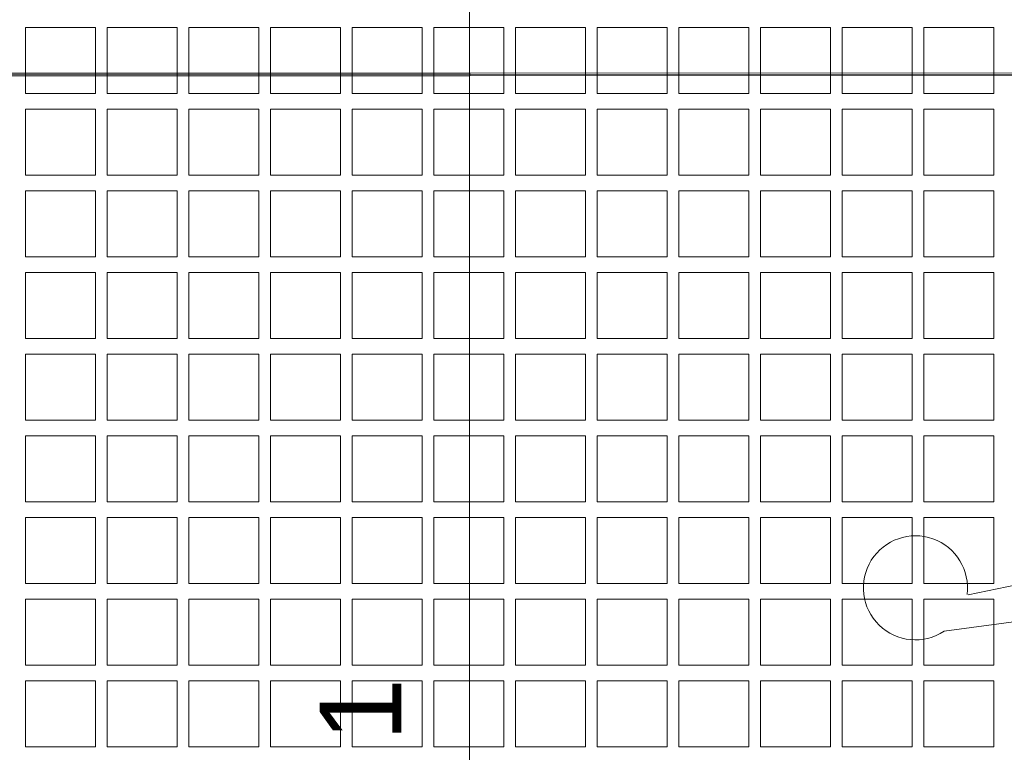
# Model space of a CAD drawing. Header units: metres. Extents: x -167 to 262, y -186 to 508.
# Tile 172 of 256: x 70.51 to 74.13, y 19.76 to 22.45. Entities that reach past the tile are written whole.
import ezdxf
from ezdxf.enums import TextEntityAlignment as Align

# ---------------------------------------------------------------- set-up
doc = ezdxf.new("R2010")
doc.units = ezdxf.units.M
doc.header["$MEASUREMENT"] = 0
for name, color, linetype in [('60 Auffüllung', 7, 'Continuous'), ('60 Stellplätze', 7, 'Continuous'), ('94 Genehmigungsplanung Bemaßung', 7, 'Continuous')]:
    doc.layers.add(name, color=color, linetype=linetype)
doc.styles.add('ERSTELLTER_STIL_1', font='arial.ttf')
doc.styles.add('ERSTELLTER_STIL_2', font='arial.ttf')
doc.dimstyles.new('ERSTELLTER_STIL__2', dxfattribs={"dimtxt": 0.25, "dimasz": 0.19, "dimexe": 0.18, "dimexo": 0.1, "dimgap": 0, "dimtad": 1, "dimzin": 0, "dimdsep": 46, "dimtxsty": 'ERSTELLTER_STIL_1', "dimblk": 'ARROWHEAD_6', "dimblk1": 'ARROWHEAD_6', "dimblk2": 'ARROWHEAD_6', "dimcen": 0.09, "dimclrd": 7, "dimclre": 7, "dimclrt": 7, "dimazin": 0, "dimtfac": 1, "dimtdec": 4, "dimtmove": 0, "dimatfit": 3, "dimfxl": 1, "dimtolj": 1, "dimtzin": 0, "dimarcsym": 0})

# ---------------------------------------------------------------- blocks, each defined once
blk = doc.blocks.new('*X55', base_point=(27236.1321, 33357.279))
at = {"layer": '60 Auffüllung', "color": 253, "linetype": 'Continuous', "lineweight": 18, "true_color": 0xb4b4b4}
for p, q in [((70.7891, 22.4212), (70.5321, 22.4212)), ((70.5321, 22.4212), (70.5321, 22.179)), ((70.7891, 22.179), (70.7891, 22.4212)), ((71.0891, 22.4212), (70.8321, 22.4212)), ((70.8321, 22.4212), (70.8321, 22.179)), ((71.0891, 22.179), (71.0891, 22.4212)), ((71.3891, 22.4212), (71.1321, 22.4212)), ((71.1321, 22.4212), (71.1321, 22.179)), ((71.3891, 22.179), (71.3891, 22.4212)), ((71.6891, 22.4212), (71.4321, 22.4212)), ((71.4321, 22.4212), (71.4321, 22.179)), ((71.6891, 22.179), (71.6891, 22.4212)), ((71.9891, 22.4212), (71.7321, 22.4212)), ((71.7321, 22.4212), (71.7321, 22.179)), ((71.9891, 22.179), (71.9891, 22.4212)), ((72.2891, 22.4212), (72.0321, 22.4212)), ((72.0321, 22.4212), (72.0321, 22.179)), ((72.2891, 22.179), (72.2891, 22.4212)), ((72.5891, 22.4212), (72.3321, 22.4212)), ((72.3321, 22.4212), (72.3321, 22.179)), ((72.5891, 22.179), (72.5891, 22.4212)), ((72.8891, 22.4212), (72.6321, 22.4212)), ((72.6321, 22.4212), (72.6321, 22.179)), ((72.8891, 22.179), (72.8891, 22.4212)), ((73.1891, 22.4212), (72.9321, 22.4212)), ((72.9321, 22.4212), (72.9321, 22.179)), ((73.1891, 22.179), (73.1891, 22.4212)), ((73.4891, 22.4212), (73.2321, 22.4212)), ((73.2321, 22.4212), (73.2321, 22.179)), ((73.4891, 22.179), (73.4891, 22.4212)), ((73.7891, 22.4212), (73.5321, 22.4212)), ((73.5321, 22.4212), (73.5321, 22.179)), ((73.7891, 22.179), (73.7891, 22.4212)), ((74.0891, 22.4212), (73.8321, 22.4212)), ((73.8321, 22.4212), (73.8321, 22.179)), ((74.0891, 22.179), (74.0891, 22.4212)), ((70.5321, 22.179), (70.7891, 22.179)), ((70.8321, 22.179), (71.0891, 22.179)), ((71.1321, 22.179), (71.3891, 22.179)), ((71.4321, 22.179), (71.6891, 22.179)), ((71.7321, 22.179), (71.9891, 22.179)), ((72.0321, 22.179), (72.2891, 22.179)), ((72.3321, 22.179), (72.5891, 22.179)), ((72.6321, 22.179), (72.8891, 22.179)), ((72.9321, 22.179), (73.1891, 22.179)), ((73.2321, 22.179), (73.4891, 22.179)), ((73.5321, 22.179), (73.7891, 22.179)), ((73.8321, 22.179), (74.0891, 22.179)), ((70.7891, 22.1212), (70.5321, 22.1212)), ((70.5321, 22.1212), (70.5321, 21.879)), ((70.7891, 21.879), (70.7891, 22.1212)), ((71.0891, 22.1212), (70.8321, 22.1212)), ((70.8321, 22.1212), (70.8321, 21.879)), ((71.0891, 21.879), (71.0891, 22.1212)), ((71.3891, 22.1212), (71.1321, 22.1212)), ((71.1321, 22.1212), (71.1321, 21.879)), ((71.3891, 21.879), (71.3891, 22.1212)), ((71.6891, 22.1212), (71.4321, 22.1212)), ((71.4321, 22.1212), (71.4321, 21.879)), ((71.6891, 21.879), (71.6891, 22.1212)), ((71.9891, 22.1212), (71.7321, 22.1212)), ((71.7321, 22.1212), (71.7321, 21.879)), ((71.9891, 21.879), (71.9891, 22.1212)), ((72.2891, 22.1212), (72.0321, 22.1212)), ((72.0321, 22.1212), (72.0321, 21.879)), ((72.2891, 21.879), (72.2891, 22.1212)), ((72.5891, 22.1212), (72.3321, 22.1212)), ((72.3321, 22.1212), (72.3321, 21.879)), ((72.5891, 21.879), (72.5891, 22.1212)), ((72.8891, 22.1212), (72.6321, 22.1212)), ((72.6321, 22.1212), (72.6321, 21.879)), ((72.8891, 21.879), (72.8891, 22.1212)), ((73.1891, 22.1212), (72.9321, 22.1212)), ((72.9321, 22.1212), (72.9321, 21.879)), ((73.1891, 21.879), (73.1891, 22.1212)), ((73.4891, 22.1212), (73.2321, 22.1212)), ((73.2321, 22.1212), (73.2321, 21.879)), ((73.4891, 21.879), (73.4891, 22.1212)), ((73.7891, 22.1212), (73.5321, 22.1212)), ((73.5321, 22.1212), (73.5321, 21.879)), ((73.7891, 21.879), (73.7891, 22.1212)), ((74.0891, 22.1212), (73.8321, 22.1212)), ((73.8321, 22.1212), (73.8321, 21.879)), ((74.0891, 21.879), (74.0891, 22.1212)), ((70.5321, 21.879), (70.7891, 21.879)), ((70.8321, 21.879), (71.0891, 21.879)), ((71.1321, 21.879), (71.3891, 21.879)), ((71.4321, 21.879), (71.6891, 21.879)), ((71.7321, 21.879), (71.9891, 21.879)), ((72.0321, 21.879), (72.2891, 21.879)), ((72.3321, 21.879), (72.5891, 21.879)), ((72.6321, 21.879), (72.8891, 21.879)), ((72.9321, 21.879), (73.1891, 21.879)), ((73.2321, 21.879), (73.4891, 21.879)), ((73.5321, 21.879), (73.7891, 21.879)), ((73.8321, 21.879), (74.0891, 21.879)), ((70.7891, 21.8212), (70.5321, 21.8212)), ((70.5321, 21.8212), (70.5321, 21.579)), ((70.7891, 21.579), (70.7891, 21.8212)), ((71.0891, 21.8212), (70.8321, 21.8212)), ((70.8321, 21.8212), (70.8321, 21.579)), ((71.0891, 21.579), (71.0891, 21.8212)), ((71.3891, 21.8212), (71.1321, 21.8212)), ((71.1321, 21.8212), (71.1321, 21.579)), ((71.3891, 21.579), (71.3891, 21.8212)), ((71.6891, 21.8212), (71.4321, 21.8212)), ((71.4321, 21.8212), (71.4321, 21.579)), ((71.6891, 21.579), (71.6891, 21.8212)), ((71.9891, 21.8212), (71.7321, 21.8212)), ((71.7321, 21.8212), (71.7321, 21.579)), ((71.9891, 21.579), (71.9891, 21.8212)), ((72.2891, 21.8212), (72.0321, 21.8212)), ((72.0321, 21.8212), (72.0321, 21.579)), ((72.2891, 21.579), (72.2891, 21.8212)), ((72.5891, 21.8212), (72.3321, 21.8212)), ((72.3321, 21.8212), (72.3321, 21.579)), ((72.5891, 21.579), (72.5891, 21.8212)), ((72.8891, 21.8212), (72.6321, 21.8212)), ((72.6321, 21.8212), (72.6321, 21.579)), ((72.8891, 21.579), (72.8891, 21.8212)), ((73.1891, 21.8212), (72.9321, 21.8212)), ((72.9321, 21.8212), (72.9321, 21.579)), ((73.1891, 21.579), (73.1891, 21.8212)), ((73.4891, 21.8212), (73.2321, 21.8212)), ((73.2321, 21.8212), (73.2321, 21.579)), ((73.4891, 21.579), (73.4891, 21.8212)), ((73.7891, 21.8212), (73.5321, 21.8212)), ((73.5321, 21.8212), (73.5321, 21.579)), ((73.7891, 21.579), (73.7891, 21.8212)), ((74.0891, 21.8212), (73.8321, 21.8212)), ((73.8321, 21.8212), (73.8321, 21.579)), ((74.0891, 21.579), (74.0891, 21.8212)), ((70.5321, 21.579), (70.7891, 21.579)), ((70.8321, 21.579), (71.0891, 21.579)), ((71.1321, 21.579), (71.3891, 21.579)), ((71.4321, 21.579), (71.6891, 21.579)), ((71.7321, 21.579), (71.9891, 21.579)), ((72.0321, 21.579), (72.2891, 21.579)), ((72.3321, 21.579), (72.5891, 21.579)), ((72.6321, 21.579), (72.8891, 21.579)), ((72.9321, 21.579), (73.1891, 21.579)), ((73.2321, 21.579), (73.4891, 21.579)), ((73.5321, 21.579), (73.7891, 21.579)), ((73.8321, 21.579), (74.0891, 21.579)), ((70.7891, 21.5212), (70.5321, 21.5212)), ((70.5321, 21.5212), (70.5321, 21.279)), ((70.7891, 21.279), (70.7891, 21.5212)), ((71.0891, 21.5212), (70.8321, 21.5212)), ((70.8321, 21.5212), (70.8321, 21.279)), ((71.0891, 21.279), (71.0891, 21.5212)), ((71.3891, 21.5212), (71.1321, 21.5212)), ((71.1321, 21.5212), (71.1321, 21.279)), ((71.3891, 21.279), (71.3891, 21.5212)), ((71.6891, 21.5212), (71.4321, 21.5212)), ((71.4321, 21.5212), (71.4321, 21.279)), ((71.6891, 21.279), (71.6891, 21.5212)), ((71.9891, 21.5212), (71.7321, 21.5212)), ((71.7321, 21.5212), (71.7321, 21.279)), ((71.9891, 21.279), (71.9891, 21.5212)), ((72.2891, 21.5212), (72.0321, 21.5212)), ((72.0321, 21.5212), (72.0321, 21.279)), ((72.2891, 21.279), (72.2891, 21.5212)), ((72.5891, 21.5212), (72.3321, 21.5212)), ((72.3321, 21.5212), (72.3321, 21.279)), ((72.5891, 21.279), (72.5891, 21.5212)), ((72.8891, 21.5212), (72.6321, 21.5212)), ((72.6321, 21.5212), (72.6321, 21.279)), ((72.8891, 21.279), (72.8891, 21.5212)), ((73.1891, 21.5212), (72.9321, 21.5212)), ((72.9321, 21.5212), (72.9321, 21.279)), ((73.1891, 21.279), (73.1891, 21.5212)), ((73.4891, 21.5212), (73.2321, 21.5212)), ((73.2321, 21.5212), (73.2321, 21.279)), ((73.4891, 21.279), (73.4891, 21.5212)), ((73.7891, 21.5212), (73.5321, 21.5212)), ((73.5321, 21.5212), (73.5321, 21.279)), ((73.7891, 21.279), (73.7891, 21.5212)), ((74.0891, 21.5212), (73.8321, 21.5212)), ((73.8321, 21.5212), (73.8321, 21.279)), ((74.0891, 21.279), (74.0891, 21.5212)), ((70.5321, 21.279), (70.7891, 21.279)), ((70.8321, 21.279), (71.0891, 21.279)), ((71.1321, 21.279), (71.3891, 21.279)), ((71.4321, 21.279), (71.6891, 21.279)), ((71.7321, 21.279), (71.9891, 21.279)), ((72.0321, 21.279), (72.2891, 21.279)), ((72.3321, 21.279), (72.5891, 21.279)), ((72.6321, 21.279), (72.8891, 21.279)), ((72.9321, 21.279), (73.1891, 21.279)), ((73.2321, 21.279), (73.4891, 21.279)), ((73.5321, 21.279), (73.7891, 21.279)), ((73.8321, 21.279), (74.0891, 21.279)), ((70.7891, 21.2212), (70.5321, 21.2212)), ((70.5321, 21.2212), (70.5321, 20.979)), ((70.7891, 20.979), (70.7891, 21.2212)), ((71.0891, 21.2212), (70.8321, 21.2212)), ((70.8321, 21.2212), (70.8321, 20.979)), ((71.0891, 20.979), (71.0891, 21.2212)), ((71.3891, 21.2212), (71.1321, 21.2212)), ((71.1321, 21.2212), (71.1321, 20.979)), ((71.3891, 20.979), (71.3891, 21.2212)), ((71.6891, 21.2212), (71.4321, 21.2212)), ((71.4321, 21.2212), (71.4321, 20.979)), ((71.6891, 20.979), (71.6891, 21.2212)), ((71.9891, 21.2212), (71.7321, 21.2212)), ((71.7321, 21.2212), (71.7321, 20.979)), ((71.9891, 20.979), (71.9891, 21.2212)), ((72.2891, 21.2212), (72.0321, 21.2212)), ((72.0321, 21.2212), (72.0321, 20.979)), ((72.2891, 20.979), (72.2891, 21.2212)), ((72.5891, 21.2212), (72.3321, 21.2212)), ((72.3321, 21.2212), (72.3321, 20.979)), ((72.5891, 20.979), (72.5891, 21.2212)), ((72.8891, 21.2212), (72.6321, 21.2212)), ((72.6321, 21.2212), (72.6321, 20.979)), ((72.8891, 20.979), (72.8891, 21.2212)), ((73.1891, 21.2212), (72.9321, 21.2212)), ((72.9321, 21.2212), (72.9321, 20.979)), ((73.1891, 20.979), (73.1891, 21.2212)), ((73.4891, 21.2212), (73.2321, 21.2212)), ((73.2321, 21.2212), (73.2321, 20.979)), ((73.4891, 20.979), (73.4891, 21.2212)), ((73.7891, 21.2212), (73.5321, 21.2212)), ((73.5321, 21.2212), (73.5321, 20.979)), ((73.7891, 20.979), (73.7891, 21.2212)), ((74.0891, 21.2212), (73.8321, 21.2212)), ((73.8321, 21.2212), (73.8321, 20.979)), ((74.0891, 20.979), (74.0891, 21.2212)), ((70.5321, 20.979), (70.7891, 20.979)), ((70.8321, 20.979), (71.0891, 20.979)), ((71.1321, 20.979), (71.3891, 20.979)), ((71.4321, 20.979), (71.6891, 20.979)), ((71.7321, 20.979), (71.9891, 20.979)), ((72.0321, 20.979), (72.2891, 20.979)), ((72.3321, 20.979), (72.5891, 20.979)), ((72.6321, 20.979), (72.8891, 20.979)), ((72.9321, 20.979), (73.1891, 20.979)), ((73.2321, 20.979), (73.4891, 20.979)), ((73.5321, 20.979), (73.7891, 20.979)), ((73.8321, 20.979), (74.0891, 20.979)), ((70.7891, 20.9212), (70.5321, 20.9212)), ((70.5321, 20.9212), (70.5321, 20.679)), ((70.7891, 20.679), (70.7891, 20.9212)), ((71.0891, 20.9212), (70.8321, 20.9212)), ((70.8321, 20.9212), (70.8321, 20.679)), ((71.0891, 20.679), (71.0891, 20.9212)), ((71.3891, 20.9212), (71.1321, 20.9212)), ((71.1321, 20.9212), (71.1321, 20.679)), ((71.3891, 20.679), (71.3891, 20.9212)), ((71.6891, 20.9212), (71.4321, 20.9212)), ((71.4321, 20.9212), (71.4321, 20.679)), ((71.6891, 20.679), (71.6891, 20.9212)), ((71.9891, 20.9212), (71.7321, 20.9212)), ((71.7321, 20.9212), (71.7321, 20.679)), ((71.9891, 20.679), (71.9891, 20.9212)), ((72.2891, 20.9212), (72.0321, 20.9212)), ((72.0321, 20.9212), (72.0321, 20.679)), ((72.2891, 20.679), (72.2891, 20.9212)), ((72.5891, 20.9212), (72.3321, 20.9212)), ((72.3321, 20.9212), (72.3321, 20.679)), ((72.5891, 20.679), (72.5891, 20.9212)), ((72.8891, 20.9212), (72.6321, 20.9212)), ((72.6321, 20.9212), (72.6321, 20.679)), ((72.8891, 20.679), (72.8891, 20.9212)), ((73.1891, 20.9212), (72.9321, 20.9212)), ((72.9321, 20.9212), (72.9321, 20.679)), ((73.1891, 20.679), (73.1891, 20.9212)), ((73.4891, 20.9212), (73.2321, 20.9212)), ((73.2321, 20.9212), (73.2321, 20.679)), ((73.4891, 20.679), (73.4891, 20.9212)), ((73.7891, 20.9212), (73.5321, 20.9212)), ((73.5321, 20.9212), (73.5321, 20.679)), ((73.7891, 20.679), (73.7891, 20.9212)), ((74.0891, 20.9212), (73.8321, 20.9212)), ((73.8321, 20.9212), (73.8321, 20.679)), ((74.0891, 20.679), (74.0891, 20.9212)), ((70.5321, 20.679), (70.7891, 20.679)), ((70.8321, 20.679), (71.0891, 20.679)), ((71.1321, 20.679), (71.3891, 20.679)), ((71.4321, 20.679), (71.6891, 20.679)), ((71.7321, 20.679), (71.9891, 20.679)), ((72.0321, 20.679), (72.2891, 20.679)), ((72.3321, 20.679), (72.5891, 20.679)), ((72.6321, 20.679), (72.8891, 20.679)), ((72.9321, 20.679), (73.1891, 20.679)), ((73.2321, 20.679), (73.4891, 20.679)), ((73.5321, 20.679), (73.7891, 20.679)), ((73.8321, 20.679), (74.0891, 20.679)), ((70.7891, 20.6212), (70.5321, 20.6212)), ((70.5321, 20.6212), (70.5321, 20.379)), ((70.7891, 20.379), (70.7891, 20.6212)), ((71.0891, 20.6212), (70.8321, 20.6212)), ((70.8321, 20.6212), (70.8321, 20.379)), ((71.0891, 20.379), (71.0891, 20.6212)), ((71.3891, 20.6212), (71.1321, 20.6212)), ((71.1321, 20.6212), (71.1321, 20.379)), ((71.3891, 20.379), (71.3891, 20.6212)), ((71.6891, 20.6212), (71.4321, 20.6212)), ((71.4321, 20.6212), (71.4321, 20.379)), ((71.6891, 20.379), (71.6891, 20.6212)), ((71.9891, 20.6212), (71.7321, 20.6212)), ((71.7321, 20.6212), (71.7321, 20.379)), ((71.9891, 20.379), (71.9891, 20.6212)), ((72.2891, 20.6212), (72.0321, 20.6212)), ((72.0321, 20.6212), (72.0321, 20.379)), ((72.2891, 20.379), (72.2891, 20.6212)), ((72.5891, 20.6212), (72.3321, 20.6212)), ((72.3321, 20.6212), (72.3321, 20.379)), ((72.5891, 20.379), (72.5891, 20.6212)), ((72.8891, 20.6212), (72.6321, 20.6212)), ((72.6321, 20.6212), (72.6321, 20.379)), ((72.8891, 20.379), (72.8891, 20.6212)), ((73.1891, 20.6212), (72.9321, 20.6212)), ((72.9321, 20.6212), (72.9321, 20.379)), ((73.1891, 20.379), (73.1891, 20.6212)), ((73.4891, 20.6212), (73.2321, 20.6212)), ((73.2321, 20.6212), (73.2321, 20.379)), ((73.4891, 20.379), (73.4891, 20.6212)), ((73.7891, 20.6212), (73.5321, 20.6212)), ((73.5321, 20.6212), (73.5321, 20.379)), ((73.7891, 20.379), (73.7891, 20.6212)), ((74.0891, 20.6212), (73.8321, 20.6212)), ((73.8321, 20.6212), (73.8321, 20.379)), ((74.0891, 20.379), (74.0891, 20.6212)), ((70.5321, 20.379), (70.7891, 20.379)), ((70.8321, 20.379), (71.0891, 20.379)), ((71.1321, 20.379), (71.3891, 20.379)), ((71.4321, 20.379), (71.6891, 20.379)), ((71.7321, 20.379), (71.9891, 20.379)), ((72.0321, 20.379), (72.2891, 20.379)), ((72.3321, 20.379), (72.5891, 20.379)), ((72.6321, 20.379), (72.8891, 20.379)), ((72.9321, 20.379), (73.1891, 20.379)), ((73.2321, 20.379), (73.4891, 20.379)), ((73.5321, 20.379), (73.7891, 20.379)), ((73.8321, 20.379), (74.0891, 20.379)), ((70.7891, 20.3212), (70.5321, 20.3212)), ((70.5321, 20.3212), (70.5321, 20.079)), ((70.7891, 20.079), (70.7891, 20.3212)), ((71.0891, 20.3212), (70.8321, 20.3212)), ((70.8321, 20.3212), (70.8321, 20.079)), ((71.0891, 20.079), (71.0891, 20.3212)), ((71.3891, 20.3212), (71.1321, 20.3212)), ((71.1321, 20.3212), (71.1321, 20.079)), ((71.3891, 20.079), (71.3891, 20.3212)), ((71.6891, 20.3212), (71.4321, 20.3212)), ((71.4321, 20.3212), (71.4321, 20.079)), ((71.6891, 20.079), (71.6891, 20.3212)), ((71.9891, 20.3212), (71.7321, 20.3212)), ((71.7321, 20.3212), (71.7321, 20.079)), ((71.9891, 20.079), (71.9891, 20.3212)), ((72.2891, 20.3212), (72.0321, 20.3212)), ((72.0321, 20.3212), (72.0321, 20.079)), ((72.2891, 20.079), (72.2891, 20.3212)), ((72.5891, 20.3212), (72.3321, 20.3212)), ((72.3321, 20.3212), (72.3321, 20.079)), ((72.5891, 20.079), (72.5891, 20.3212)), ((72.8891, 20.3212), (72.6321, 20.3212)), ((72.6321, 20.3212), (72.6321, 20.079)), ((72.8891, 20.079), (72.8891, 20.3212)), ((73.1891, 20.3212), (72.9321, 20.3212)), ((72.9321, 20.3212), (72.9321, 20.079)), ((73.1891, 20.079), (73.1891, 20.3212)), ((73.4891, 20.3212), (73.2321, 20.3212)), ((73.2321, 20.3212), (73.2321, 20.079)), ((73.4891, 20.079), (73.4891, 20.3212)), ((73.7891, 20.3212), (73.5321, 20.3212)), ((73.5321, 20.3212), (73.5321, 20.079)), ((73.7891, 20.079), (73.7891, 20.3212)), ((74.0891, 20.3212), (73.8321, 20.3212)), ((73.8321, 20.3212), (73.8321, 20.079)), ((74.0891, 20.079), (74.0891, 20.3212)), ((70.5321, 20.079), (70.7891, 20.079)), ((70.8321, 20.079), (71.0891, 20.079)), ((71.1321, 20.079), (71.3891, 20.079)), ((71.4321, 20.079), (71.6891, 20.079)), ((71.7321, 20.079), (71.9891, 20.079)), ((72.0321, 20.079), (72.2891, 20.079)), ((72.3321, 20.079), (72.5891, 20.079)), ((72.6321, 20.079), (72.8891, 20.079)), ((72.9321, 20.079), (73.1891, 20.079)), ((73.2321, 20.079), (73.4891, 20.079)), ((73.5321, 20.079), (73.7891, 20.079)), ((73.8321, 20.079), (74.0891, 20.079)), ((70.7891, 20.0212), (70.5321, 20.0212)), ((70.5321, 20.0212), (70.5321, 19.779)), ((70.7891, 19.779), (70.7891, 20.0212)), ((71.0891, 20.0212), (70.8321, 20.0212)), ((70.8321, 20.0212), (70.8321, 19.779)), ((71.0891, 19.779), (71.0891, 20.0212)), ((71.3891, 20.0212), (71.1321, 20.0212)), ((71.1321, 20.0212), (71.1321, 19.779)), ((71.3891, 19.779), (71.3891, 20.0212)), ((71.6891, 20.0212), (71.4321, 20.0212)), ((71.4321, 20.0212), (71.4321, 19.779)), ((71.6891, 19.779), (71.6891, 20.0212)), ((71.9891, 20.0212), (71.7321, 20.0212)), ((71.7321, 20.0212), (71.7321, 19.779)), ((71.9891, 19.779), (71.9891, 20.0212)), ((72.2891, 20.0212), (72.0321, 20.0212)), ((72.0321, 20.0212), (72.0321, 19.779)), ((72.2891, 19.779), (72.2891, 20.0212)), ((72.5891, 20.0212), (72.3321, 20.0212)), ((72.3321, 20.0212), (72.3321, 19.779)), ((72.5891, 19.779), (72.5891, 20.0212)), ((72.8891, 20.0212), (72.6321, 20.0212)), ((72.6321, 20.0212), (72.6321, 19.779)), ((72.8891, 19.779), (72.8891, 20.0212)), ((73.1891, 20.0212), (72.9321, 20.0212)), ((72.9321, 20.0212), (72.9321, 19.779)), ((73.1891, 19.779), (73.1891, 20.0212)), ((73.4891, 20.0212), (73.2321, 20.0212)), ((73.2321, 20.0212), (73.2321, 19.779)), ((73.4891, 19.779), (73.4891, 20.0212)), ((73.7891, 20.0212), (73.5321, 20.0212)), ((73.5321, 20.0212), (73.5321, 19.779)), ((73.7891, 19.779), (73.7891, 20.0212)), ((74.0891, 20.0212), (73.8321, 20.0212)), ((73.8321, 20.0212), (73.8321, 19.779)), ((74.0891, 19.779), (74.0891, 20.0212)), ((70.5321, 19.779), (70.7891, 19.779)), ((70.8321, 19.779), (71.0891, 19.779)), ((71.1321, 19.779), (71.3891, 19.779)), ((71.4321, 19.779), (71.6891, 19.779)), ((71.7321, 19.779), (71.9891, 19.779)), ((72.0321, 19.779), (72.2891, 19.779)), ((72.3321, 19.779), (72.5891, 19.779)), ((72.6321, 19.779), (72.8891, 19.779)), ((72.9321, 19.779), (73.1891, 19.779)), ((73.2321, 19.779), (73.4891, 19.779)), ((73.5321, 19.779), (73.7891, 19.779)), ((73.8321, 19.779), (74.0891, 19.779))]:
    blk.add_line(p, q, dxfattribs=at)
blk = doc.blocks.new('Parkplätze Linienzug 27')
at = {"layer": '60 Stellplätze', "color": 7, "linetype": 'Continuous', "lineweight": 13}
for p, q in [((9.0456, 3.7566), (8.9385, 2.9559)), ((8.8546, 3.3905), (8.9112, 3.6678))]:
    blk.add_line(p, q, dxfattribs=at)
at = {"layer": '60 Stellplätze', "color": 7, "linetype": 'Continuous', "lineweight": 13, "flags": 128}
blk.add_lwpolyline([(10.5, 0), (10.5, 5.5), (7, 5.5), (7, 0)], close=True, dxfattribs=at)
at = {"layer": '60 Stellplätze', "color": 7, "linetype": 'Continuous', "lineweight": 13}
blk.add_arc((8.8861, 3.8619), 0.1911, 326.5723, 277.3675, dxfattribs=at)
blk = doc.blocks.new('*D539', base_point=(27236.1321, 33357.279))
at = {"layer": '94 Genehmigungsplanung Bemaßung', "color": 7, "linetype": 'Continuous', "lineweight": 13}
for p, q in [((78.3117, 22.3491), (78.5117, 22.1491)), ((78.5992, 22.2491), (78.2242, 22.2491)), ((78.4117, 18.7491), (78.4117, 22.2491)), ((78.3117, 18.8491), (78.5117, 18.6491)), ((78.5992, 18.7491), (78.2242, 18.7491)), ((78.4117, 18.5991), (78.4117, 18.7491))]:
    blk.add_line(p, q, dxfattribs=at)
at = {"layer": '94 Genehmigungsplanung Bemaßung', "color": 7, "lineweight": 13, "insert": (78.3617, 20.1655), "char_height": 0.25, "attachment_point": 7, "rotation": 90, "style": 'ERSTELLTER_STIL_1'}
blk.add_mtext('\\A1;{\\pql;\\fArial|b0|i0|c0|p0;\\W1.000000;3,50}', dxfattribs=at)
blk = doc.blocks.new('ARROWHEAD_6')
at = {"color": 0, "linetype": 'Continuous', "lineweight": 0}
for p, q in [((-0.5, -0.5), (0.5, 0.5)), ((0, 0), (-1, 0))]:
    blk.add_line(p, q, dxfattribs=at)
blk = doc.blocks.new('*D540', base_point=(27236.1321, 33357.279))
at = {"layer": '94 Genehmigungsplanung Bemaßung', "color": 7, "linetype": 'Continuous', "lineweight": 13}
for p, q in [((78.3117, 25.0991), (78.5117, 24.8991)), ((78.5992, 24.9991), (78.2242, 24.9991)), ((78.4117, 22.2491), (78.4117, 24.9991)), ((78.3117, 22.3491), (78.5117, 22.1491)), ((78.5992, 22.2491), (78.2242, 22.2491))]:
    blk.add_line(p, q, dxfattribs=at)
at = {"layer": '94 Genehmigungsplanung Bemaßung', "color": 7, "lineweight": 13, "insert": (78.3617, 23.2904), "char_height": 0.25, "attachment_point": 7, "rotation": 90, "style": 'ERSTELLTER_STIL_1'}
blk.add_mtext('\\A1;{\\pql;\\fArial|b0|i0|c0|p0;\\W1.000000;2,75}', dxfattribs=at)
blk = doc.blocks.new('Parkplätze 27')
at = {"layer": '60 Stellplätze', "color": 7, "linetype": 'Continuous', "lineweight": 13, "flags": 128}
blk.add_lwpolyline([(2.745, 0), (2.755, 0), (2.755, 5.4989), (2.745, 5.4989)], close=True, dxfattribs=at)
at = {"layer": '60 Stellplätze', "color": 7, "linetype": 'Continuous', "lineweight": 13, "style": 'ERSTELLTER_STIL_2'}
for tag, p in [('num_start_0', (0.4, 0.4171)), ('num_start_1', (3.15, 0.4171)), ('num_start_2', (5.9, 0.4146)), ('num_start_3', (8.65, 0.4171)), ('num_start_4', (11.4, 0.4146)), ('num_start_5', (14.15, 0.4146))]:
    blk.add_attdef(tag, text='', height=0.3, dxfattribs=at).set_placement(p, align=Align.MIDDLE_CENTER)

msp = doc.modelspace()

# ---------------------------------------------------------------- hatches: boundary and pattern name
at = {"layer": '60 Auffüllung', "linetype": 'Continuous', "lineweight": 18, "true_color": 0xefefef}
h = msp.add_hatch(dxfattribs=at)
h.set_pattern_fill('Erde_1_0001', style=0, pattern_type=2)
h.set_pattern_definition([(0, (27236.1321, 33357.27905), (0, 0.779422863), [0.04875, -0.40125]), (0, (27236.3571, 33357.66876), (0, 0.779422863), [0.04875, -0.40125]), (60, (27236.1321, 33357.27905), (-0.675, 0.389711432), [0.04875, -0.40125]), (60, (27236.5821, 33357.27905), (-0.675, 0.389711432), [0.04875, -0.40125]), (120, (27236.18084, 33357.27905), (0.675, 0.389711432), [0.04875, -0.40125]), (120, (27236.63084, 33357.27905), (0.675, 0.389711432), [0.04875, -0.40125]), (0, (27236.1321, 33357.35405), (0, 0.15), [0, -0.15, 0, -0.225]), (45, (27236.2071, 33357.35405), (-0.1060660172, 0.1060660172), [0, -0.1125, 0, -0.1875])])
h.paths.add_polyline_path([(2.3366, 24.8593), (2.3419, 13.496, 0.033836), (8.8613, 14.0911, 0.026308), (13.8582, 15.1616, -0.024635), (17.3411, 16.2775), (17.3411, 24.6258), (15.3411, 24.6258), (15.3411, 30.4887), (17.3411, 30.4887), (17.3411, 43.9997), (58.1625, 43.9997), (58.1625, 45.7494), (101.6632, 45.7486), (101.6702, 49.0078), (2.342, 49.0078)])
h.paths.add_polyline_path([(9.5982, 27.1903), (4.651, 27.1903), (4.651, 42.9257), (4.651, 43.8257), (9.5982, 43.8257), (9.5982, 42.9257)], flags=0)
h.paths.add_polyline_path([(14.4618, 25.704, -0.414214), (13.8618, 26.304, -0.414214), (14.4618, 26.904, -0.414214), (15.0618, 26.304, -0.414214)], flags=0)

# ---------------------------------------------------------------- linework, layer by layer
at = {"layer": '60 Stellplätze', "color": 7, "linetype": 'Continuous', "lineweight": 13}
msp.add_line((72.1629, 21.2019), (72.1629, 35.9996), dxfattribs=at)

# ---------------------------------------------------------------- block references
at = {"layer": '60 Auffüllung', "color": 8, "lineweight": 18}
msp.add_blockref('*X55', (27236.1321, 33357.279), dxfattribs=at)
at = {"layer": '60 Stellplätze', "color": 7, "linetype": 'Continuous', "lineweight": 13, "rotation": 89.9945255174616}
msp.add_blockref('Parkplätze 27', (77.6622, 19.4991), dxfattribs=at)
at = {"layer": '60 Stellplätze', "color": 7, "linetype": 'Continuous', "lineweight": 13}
ref = msp.add_blockref('Parkplätze 27', (72.1622, 19.4986), dxfattribs=dict(at, rotation=89.9945255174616))
ref.add_attrib('num_start', '1', dxfattribs={"color": 7, "linetype": 'Continuous', "lineweight": 13, "height": 0.3, "rotation": 89.9945, "style": 'ERSTELLTER_STIL_2'}).set_placement((71.7623, 19.9158), align=Align.MIDDLE_CENTER)
at = {"layer": '60 Stellplätze', "color": 7, "linetype": 'Continuous', "lineweight": 13, "xscale": -0.9999999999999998, "rotation": 90.0054744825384}
for p in [(72.1618, 29.2497), (77.6618, 29.2497)]:
    msp.add_blockref('Parkplätze Linienzug 27', p, dxfattribs=at)

# ---------------------------------------------------------------- dimensions: what is measured, and where the dimension line sits
at = {"layer": '94 Genehmigungsplanung Bemaßung', "color": 7, "linetype": 'Continuous', "lineweight": 13}
for base, p1, p2, picture, middle in [((78.4117, 24.9991), (72.1625, 22.2491), (77.6627, 24.9991), '*D540', (78.2367, 23.6141)), ((78.4117, 22.2491), (66.6628, 18.7491), (72.1625, 22.2491), '*D539', (78.2367, 20.4891))]:
    dim = msp.add_linear_dim(base=base, p1=p1, p2=p2, angle=90, dimstyle='ERSTELLTER_STIL__2', dxfattribs=at)
    dim.commit()
    dim.dimension.update_dxf_attribs({"geometry": picture, "text_midpoint": middle, "dimtype": 160, "text_rotation": 90})

doc.saveas('drawing.dxf')
